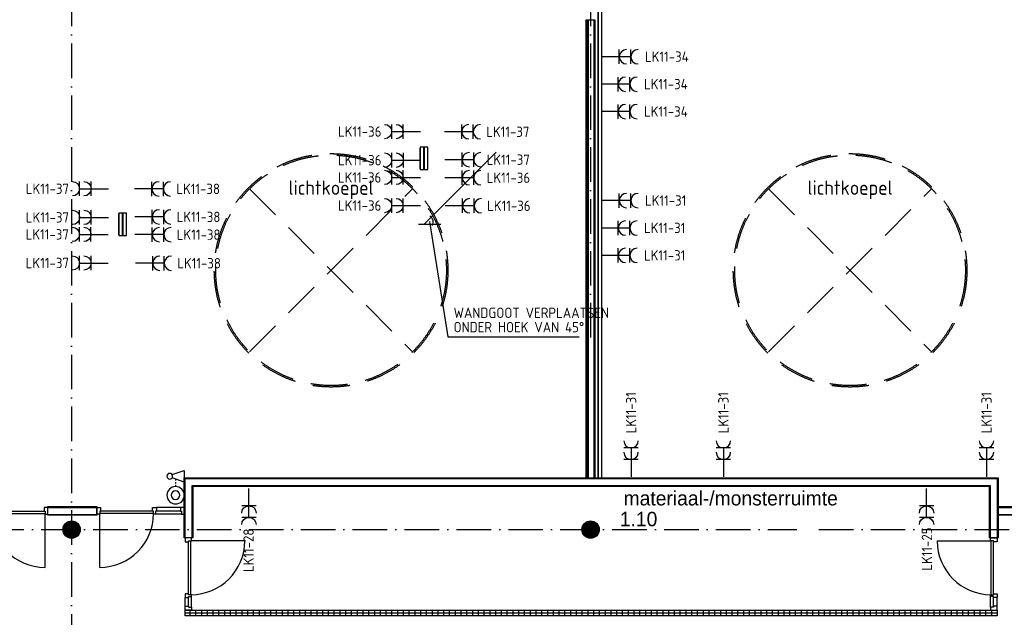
# Model space of a CAD drawing. Header units: millimetres. Extents: x 84333 to 241285, y -2244 to 84291.
# Tile 70 of 74: x 204718 to 221792, y 56254 to 66626. Entities that reach past the tile are written whole.
import ezdxf
from ezdxf.enums import TextEntityAlignment as Align

# ---------------------------------------------------------------- set-up
doc = ezdxf.new("R2010")
doc.units = ezdxf.units.MM
doc.header["$LTSCALE"] = 100
doc.linetypes.add('DASHDOT', pattern=[9, 6, -1.5, 0, -1.5])
doc.linetypes.add('HIDDEN', pattern=[9.525, 6.35, -3.175])
doc.layers.get('0').update_dxf_attribs({"linetype": 'CONTINUOUS'})
for name, color, linetype in [('AFDELING', 4, 'CONTINUOUS'), ('AL$1----_TEKST', 7, 'CONTINUOUS'), ('AL$7----_STRAMIEN', 1, 'DASHDOT'), ('AL22----_BINNENWAND', 7, 'CONTINUOUS'), ('AL28----_KONSTRUKTIE', 3, 'CONTINUOUS'), ('AL32----_BINNENKOZ', 7, 'CONTINUOUS'), ('AL32----_DRAAIR', 7, 'CONTINUOUS'), ('AL37----_DAKOPENING', 7, 'HIDDEN'), ('ALXAA---_GEWBETON', 12, 'CONTINUOUS'), ('ALXAX---_TEGELWERK', 1, 'CONTINUOUS'), ('BOUW', 8, 'CONTINUOUS'), ('EA61303-_ARCEER', 1, 'CONTINUOUS'), ('EB62203-_ATTRIB', 2, 'CONTINUOUS'), ('EB63103-_ATTRIB', 2, 'CONTINUOUS'), ('EL61303-_WANDGOOT', 3, 'CONTINUOUS'), ('EL62203-_KRACHT-WCD230', 3, 'CONTINUOUS'), ('EL63103-_LICHT-WCD230V', 3, 'CONTINUOUS'), ('EL6441--_DATACOM', 3, 'CONTINUOUS'), ('LIJN025', 10, 'CONTINUOUS'), ('TEKST25', 10, 'CONTINUOUS')]:
    doc.layers.add(name, color=color, linetype=linetype)
doc.styles.add('1_8', font='ISO', dxfattribs={"height": 1.8})
doc.styles.add('2_0', font='iso', dxfattribs={"height": 200})
doc.styles.add('BURO-025', font='BUROFONT.shx', dxfattribs={"height": 250})
doc.styles.add('ISO', font='ISO.shx')
doc.styles.add('NORATT', font='isocp.shx')
doc.styles.get("Standard").update_dxf_attribs({"font": 'iso.shx'})
doc.styles.add('TECHNIC', font='technic_.ttf')

# ---------------------------------------------------------------- blocks, each defined once
blk = doc.blocks.new('ES3W2A')
for p, q in [((1.25, 2), (-1.25, 2)), ((0, 2), (0, -3)), ((1.25, 0), (-1.25, 0))]:
    blk.add_line(p, q)
for centre in [(0, 3.25), (0, 1.25)]:
    blk.add_arc(centre, 1.25, 180, 0)
at = {"style": '1_8'}
for tag, flags, p in [('VERMOGEN', 9, (-2.5, 5)), ('GROEP', 8, (0, 5)), ('SCHAK', 8, (2.5, 5)), ('GELIJK', 9, (5, 5)), ('TAL', 8, (2.5, 5)), ('KAST', 9, (7, 5))]:
    blk.add_attdef(tag, text='', height=1.8, rotation=90, dxfattribs=dict(at, flags=flags)).set_placement(p, align=Align.MIDDLE_CENTER)
at = {"style": '1_8', "width": 0.7, "flags": 8}
blk.add_attdef('DOEL', text='', height=1.8, rotation=90, dxfattribs=at).set_placement((-2.5, 5), align=Align.MIDDLE_LEFT)
at = {"style": '1_8', "flags": 9}
blk.add_attdef('M_CODE', text='', height=1.8, dxfattribs=at).set_placement((0, 0), align=Align.MIDDLE_CENTER)
blk = doc.blocks.new('EH100005')
blk.add_lwpolyline([(-1, -0.5), (0, -0.5), (0, 0.5), (-1, 0.5)])
at = {"style": '2_0', "flags": 9}
blk.add_attdef('HULPSTUK', text='', height=0.5, dxfattribs=at).set_placement((0, 0), align=Align.MIDDLE)
blk = doc.blocks.new('EH100000')
at = {"linetype": 'ByBlock'}
for p, q in [((1, 0.5), (0, 0.5)), ((1, 0.5, 1), (0, 0.5, 1)), ((0, -0.5, 1), (1, -0.5, 1)), ((1, -0.5), (0, -0.5))]:
    blk.add_line(p, q, dxfattribs=at)
at = {"linetype": 'ByBlock', "invisible_edges": 15}
for points in [[(1, -0.5), (0, -0.5), (0, 0.5), (1, 0.5)], [(0, 0.5), (1, 0.5), (1, 0.5, 1), (0, 0.5, 1)], [(0, -0.5, 1), (1, -0.5, 1), (1, -0.5), (0, -0.5)]]:
    blk.add_3dface(points, dxfattribs=at)
at = {"linetype": 'ByBlock', "style": '2_0', "flags": 8}
blk.add_attdef('FUNCTIE', text='', height=0.5, dxfattribs=at).set_placement((0.5, 0), align=Align.MIDDLE)
at = {"linetype": 'ByBlock', "flags": 9}
blk.add_attdef('SCHOT', text='', height=0.5, dxfattribs=at).set_placement((0.5, 0), align=Align.MIDDLE)
blk = doc.blocks.new('ES111415')
at = {"color": 1}
for p, q in [((-2.8, -0.05), (-2.55, -0.05)), ((-2.3, -0.05), (-2.05, -0.05)), ((-1.8, -0.05), (-1.55, -0.05))]:
    blk.add_line(p, q, dxfattribs=at)
blk.add_lwpolyline([(-3.6, 0.55), (-4.3, -1.55), (-4.3, -1.55), (-2.3, -1.55), (-3, 0.55)])
for centre, radius in [((-3.3, 0.95), 0.5), ((-0.01, -0.06), 1.5), ((-0.01, -0.06), 0.75)]:
    blk.add_circle(centre, radius)
at = {"style": '1_8', "flags": 8}
for tag, p in [('NUMMER', (-0.01, 5.44)), ('CODE', (-0.01, 2.94))]:
    blk.add_attdef(tag, text='', height=1.8, dxfattribs=at).set_placement(p, align=Align.MIDDLE)
blk.add_attdef('M_CODE', text='', height=1.8, dxfattribs=at).set_placement((-0.01, -0.06), align=Align.MIDDLE_CENTER)
blk = doc.blocks.new('A$C13e6995e')
at = {"layer": 'AL$7----_STRAMIEN', "color": 1}
for p, q in [((109057, 60020), (133863, 60020)), ((134243, 60020), (152209, 60020))]:
    blk.add_line(p, q, dxfattribs=at)
for points in [[(121285, 79257), (121285, 42766)], [(130285, 79257), (130285, 63243)]]:
    blk.add_lwpolyline(points, dxfattribs=at)
at = {"layer": 'AL22----_BINNENWAND', "color": 8}
for p, q in [((130210, 60920), (130210, 68870)), ((130210, 68870), (130360, 68870)), ((130360, 68870), (130360, 60920)), ((123240, 59875), (123240, 60920)), ((123240, 60920), (137352, 60920)), ((137352, 60920), (137352, 59875)), ((137202, 60770), (123390, 60770)), ((123390, 60770), (123390, 59875)), ((137202, 59875), (137202, 60770)), ((120874, 60420), (121722, 60420)), ((120874, 60270), (120874, 60420)), ((121722, 60420), (121722, 60270)), ((137352, 60420), (137834, 60420)), ((137352, 60270), (137352, 60420)), ((121722, 60270), (120874, 60270)), ((137834, 60270), (137352, 60270)), ((123390, 59875), (123240, 59875)), ((137352, 59875), (137202, 59875)), ((123252, 58524), (123252, 58624)), ((123252, 58624), (137333, 58624)), ((137333, 58624), (137333, 58524)), ((137333, 58524), (123252, 58524))]:
    blk.add_line(p, q, dxfattribs=at)
at = {"layer": 'AL22----_BINNENWAND', "color": 8, "linetype": 'Continuous'}
for p, q in [((130225, 60920), (130225, 68870)), ((130250, 60920), (130250, 68870)), ((130345, 60920), (130345, 68870)), ((123255, 59875), (123255, 60905)), ((123255, 60905), (137337, 60905)), ((137337, 60905), (137337, 59875)), ((123375, 59875), (123375, 60785)), ((123375, 60785), (137217, 60785)), ((137217, 60785), (137217, 59875)), ((120874, 60405), (121722, 60405)), ((120874, 60285), (121722, 60285)), ((137352, 60405), (137834, 60405)), ((137352, 60285), (137834, 60285))]:
    blk.add_line(p, q, dxfattribs=at)
at = {"layer": 'AL28----_KONSTRUKTIE', "color": 8}
for centre in [(121285, 60020), (130285, 60020)]:
    blk.add_circle(centre, 150, dxfattribs=at)
at = {"layer": 'AL32----_BINNENKOZ', "color": 8}
for p, q in [((119890, 60339), (120824, 60339)), ((119890, 60299), (120824, 60299)), ((120874, 60402), (120807, 60402)), ((120807, 60402), (120807, 60339)), ((120807, 60339), (120824, 60339)), ((120824, 60339), (120824, 60288)), ((120824, 60288), (120874, 60288)), ((120874, 60288), (120874, 60402)), ((121722, 60288), (121722, 60402)), ((121722, 60402), (121789, 60402)), ((121772, 60288), (121722, 60288)), ((122706, 60339), (121772, 60339)), ((121789, 60339), (121772, 60339)), ((121772, 60339), (121772, 60288)), ((122706, 60299), (121772, 60299)), ((121789, 60402), (121789, 60339)), ((122689, 60339), (122689, 60402)), ((122689, 60402), (122756, 60402)), ((122706, 60339), (122689, 60339)), ((122706, 60288), (122706, 60339)), ((122739, 60288), (122706, 60288)), ((122739, 60288), (122706, 60288)), ((122756, 60339), (122739, 60339)), ((122739, 60339), (122739, 60288)), ((123190, 60288), (122739, 60288)), ((123173, 60402), (122756, 60402)), ((122756, 60402), (122756, 60339)), ((123173, 60339), (122756, 60339)), ((123240, 60402), (123173, 60402)), ((123173, 60402), (123173, 60339)), ((123173, 60339), (123190, 60339)), ((123190, 60339), (123190, 60288)), ((123190, 60288), (123240, 60288)), ((123240, 60288), (123240, 60402)), ((123366, 59875), (123252, 59875)), ((123252, 59875), (123252, 59808)), ((123252, 59808), (123315, 59808)), ((123315, 58891), (123315, 59825)), ((123315, 59808), (123315, 59825)), ((123315, 59825), (123366, 59825)), ((123355, 58891), (123355, 59825)), ((123366, 59825), (123366, 59875)), ((137219, 59875), (137333, 59875)), ((137219, 59825), (137219, 59875)), ((137270, 59825), (137219, 59825)), ((137230, 58891), (137230, 59825)), ((137270, 58891), (137270, 59825)), ((137270, 59808), (137270, 59825)), ((137333, 59808), (137270, 59808)), ((137333, 59875), (137333, 59808)), ((123315, 58908), (123252, 58908)), ((123252, 58908), (123252, 58841)), ((123315, 58891), (123315, 58908)), ((137270, 58891), (137270, 58908)), ((137270, 58908), (137333, 58908)), ((137333, 58908), (137333, 58841)), ((123252, 58841), (123315, 58841)), ((123252, 58691), (123252, 58841)), ((123366, 58891), (123315, 58891)), ((123315, 58841), (123315, 58858)), ((123315, 58858), (123366, 58858)), ((123315, 58691), (123315, 58841)), ((123366, 58858), (123366, 58891)), ((123366, 58858), (123366, 58891)), ((123366, 58674), (123366, 58858)), ((137219, 58858), (137219, 58891)), ((137219, 58891), (137270, 58891)), ((137219, 58858), (137219, 58891)), ((137270, 58858), (137219, 58858)), ((137219, 58674), (137219, 58858)), ((137270, 58841), (137270, 58858)), ((137333, 58841), (137270, 58841)), ((137270, 58691), (137270, 58841)), ((137333, 58691), (137333, 58841)), ((123252, 58624), (123252, 58691)), ((123252, 58691), (123315, 58691)), ((123366, 58624), (123252, 58624)), ((123315, 58691), (123315, 58674)), ((123315, 58674), (123366, 58674)), ((123366, 58674), (123366, 58624)), ((137270, 58674), (137219, 58674)), ((137219, 58674), (137219, 58624)), ((137219, 58624), (137333, 58624)), ((137333, 58691), (137270, 58691)), ((137270, 58691), (137270, 58674)), ((137333, 58624), (137333, 58691))]:
    blk.add_line(p, q, dxfattribs=at)
at = {"layer": 'AL32----_DRAAIR', "color": 8}
for p, q in [((120824, 59365), (120824, 60299)), ((121772, 59365), (121772, 60299)), ((124289, 59825), (123355, 59825)), ((136296, 59825), (137230, 59825))]:
    blk.add_line(p, q, dxfattribs=at)
for centre, start, end in [((120824, 60299), 180, 270), ((121772, 60299), 270, 0), ((123355, 59825), 270, 0), ((137230, 59825), 180, 270)]:
    blk.add_arc(centre, 934, start, end, dxfattribs=at)
at = {"layer": 'AL37----_DAKOPENING', "color": 8, "linetype": 'HIDDEN'}
for p, q in [((124371, 65934), (127199, 63106)), ((124371, 63106), (127199, 65934)), ((133371, 63106), (136199, 65934)), ((133371, 65934), (136199, 63106))]:
    blk.add_line(p, q, dxfattribs=at)
at = {"layer": 'AL37----_DAKOPENING', "color": 8}
for centre, radius in [((125785, 64520), 2025), ((125785, 64520), 2000), ((134785, 64520), 2025), ((134785, 64520), 2000)]:
    blk.add_circle(centre, radius, dxfattribs=at)
at = {"layer": 'ALXAA---_GEWBETON', "color": 8}
for p, q in [((121165, 59930), (121165, 60110)), ((121185, 59908), (121185, 60132)), ((121205, 59893), (121205, 60147)), ((121225, 59883), (121225, 60158)), ((121245, 59875), (121245, 60165)), ((121265, 59871), (121265, 60169)), ((121285, 59870), (121285, 60170)), ((121305, 59871), (121305, 60169)), ((121325, 59875), (121325, 60165)), ((121345, 59883), (121345, 60158)), ((121365, 59893), (121365, 60147)), ((121385, 59908), (121385, 60132)), ((121405, 59930), (121405, 60110)), ((130165, 59930), (130165, 60110)), ((130185, 59908), (130185, 60132)), ((130205, 59893), (130205, 60147)), ((130225, 59883), (130225, 60158)), ((130245, 59875), (130245, 60165)), ((130265, 59871), (130265, 60169)), ((130285, 59870), (130285, 60170)), ((130305, 59871), (130305, 60169)), ((130325, 59875), (130325, 60165)), ((130345, 59883), (130345, 60158)), ((130365, 59893), (130365, 60147)), ((130385, 59908), (130385, 60132)), ((130405, 59930), (130405, 60110)), ((121145, 59966), (121145, 60074)), ((121425, 59966), (121425, 60074)), ((130145, 59966), (130145, 60074)), ((130425, 59966), (130425, 60074))]:
    blk.add_line(p, q, dxfattribs=at)
at = {"layer": 'ALXAX---_TEGELWERK', "color": 8}
for p, q in [((123252, 58578), (137333, 58578)), ((123341, 58524), (123341, 58624)), ((123441, 58524), (123441, 58624)), ((123541, 58524), (123541, 58624)), ((123641, 58524), (123641, 58624)), ((123741, 58524), (123741, 58624)), ((123841, 58524), (123841, 58624)), ((123941, 58524), (123941, 58624)), ((124041, 58524), (124041, 58624)), ((124141, 58524), (124141, 58624)), ((124241, 58524), (124241, 58624)), ((124341, 58524), (124341, 58624)), ((124441, 58524), (124441, 58624)), ((124541, 58524), (124541, 58624)), ((124641, 58524), (124641, 58624)), ((124741, 58524), (124741, 58624)), ((124841, 58524), (124841, 58624)), ((124941, 58524), (124941, 58624)), ((125041, 58524), (125041, 58624)), ((125141, 58524), (125141, 58624)), ((125241, 58524), (125241, 58624)), ((125341, 58524), (125341, 58624)), ((125441, 58524), (125441, 58624)), ((125541, 58524), (125541, 58624)), ((125641, 58524), (125641, 58624)), ((125741, 58524), (125741, 58624)), ((125841, 58524), (125841, 58624)), ((125941, 58524), (125941, 58624)), ((126041, 58524), (126041, 58624)), ((126141, 58524), (126141, 58624)), ((126241, 58524), (126241, 58624)), ((126341, 58524), (126341, 58624)), ((126441, 58524), (126441, 58624)), ((126541, 58524), (126541, 58624)), ((126641, 58524), (126641, 58624)), ((126741, 58524), (126741, 58624)), ((126841, 58524), (126841, 58624)), ((126941, 58524), (126941, 58624)), ((127041, 58524), (127041, 58624)), ((127141, 58524), (127141, 58624)), ((127241, 58524), (127241, 58624)), ((127341, 58524), (127341, 58624)), ((127441, 58524), (127441, 58624)), ((127541, 58524), (127541, 58624)), ((127641, 58524), (127641, 58624)), ((127741, 58524), (127741, 58624)), ((127841, 58524), (127841, 58624)), ((127941, 58524), (127941, 58624)), ((128041, 58524), (128041, 58624)), ((128141, 58524), (128141, 58624)), ((128241, 58524), (128241, 58624)), ((128341, 58524), (128341, 58624)), ((128441, 58524), (128441, 58624)), ((128541, 58524), (128541, 58624)), ((128641, 58524), (128641, 58624)), ((128741, 58524), (128741, 58624)), ((128841, 58524), (128841, 58624)), ((128941, 58524), (128941, 58624)), ((129041, 58524), (129041, 58624)), ((129141, 58524), (129141, 58624)), ((129241, 58524), (129241, 58624)), ((129341, 58524), (129341, 58624)), ((129441, 58524), (129441, 58624)), ((129541, 58524), (129541, 58624)), ((129641, 58524), (129641, 58624)), ((129741, 58524), (129741, 58624)), ((129841, 58524), (129841, 58624)), ((129941, 58524), (129941, 58624)), ((130041, 58524), (130041, 58624)), ((130141, 58524), (130141, 58624)), ((130241, 58524), (130241, 58624)), ((130341, 58524), (130341, 58624)), ((130441, 58524), (130441, 58624)), ((130541, 58524), (130541, 58624)), ((130641, 58524), (130641, 58624)), ((130741, 58524), (130741, 58624)), ((130841, 58524), (130841, 58624)), ((130941, 58524), (130941, 58624)), ((131041, 58524), (131041, 58624)), ((131141, 58524), (131141, 58624)), ((131241, 58524), (131241, 58624)), ((131341, 58524), (131341, 58624)), ((131441, 58524), (131441, 58624)), ((131541, 58524), (131541, 58624)), ((131641, 58524), (131641, 58624)), ((131741, 58524), (131741, 58624)), ((131841, 58524), (131841, 58624)), ((131941, 58524), (131941, 58624)), ((132041, 58524), (132041, 58624)), ((132141, 58524), (132141, 58624)), ((132241, 58524), (132241, 58624)), ((132341, 58524), (132341, 58624)), ((132441, 58524), (132441, 58624)), ((132541, 58524), (132541, 58624)), ((132641, 58524), (132641, 58624)), ((132741, 58524), (132741, 58624)), ((132841, 58524), (132841, 58624)), ((132941, 58524), (132941, 58624)), ((133041, 58524), (133041, 58624)), ((133141, 58524), (133141, 58624)), ((133241, 58524), (133241, 58624)), ((133341, 58524), (133341, 58624)), ((133441, 58524), (133441, 58624)), ((133541, 58524), (133541, 58624)), ((133641, 58524), (133641, 58624)), ((133741, 58524), (133741, 58624)), ((133841, 58524), (133841, 58624)), ((133941, 58524), (133941, 58624)), ((134041, 58524), (134041, 58624)), ((134141, 58524), (134141, 58624)), ((134241, 58524), (134241, 58624)), ((134341, 58524), (134341, 58624)), ((134441, 58524), (134441, 58624)), ((134541, 58524), (134541, 58624)), ((134641, 58524), (134641, 58624)), ((134741, 58524), (134741, 58624)), ((134841, 58524), (134841, 58624)), ((134941, 58524), (134941, 58624)), ((135041, 58524), (135041, 58624)), ((135141, 58524), (135141, 58624)), ((135241, 58524), (135241, 58624)), ((135341, 58524), (135341, 58624)), ((135441, 58524), (135441, 58624)), ((135541, 58524), (135541, 58624)), ((135641, 58524), (135641, 58624)), ((135741, 58524), (135741, 58624)), ((135841, 58524), (135841, 58624)), ((135941, 58524), (135941, 58624)), ((136041, 58524), (136041, 58624)), ((136141, 58524), (136141, 58624)), ((136241, 58524), (136241, 58624)), ((136341, 58524), (136341, 58624)), ((136441, 58524), (136441, 58624)), ((136541, 58524), (136541, 58624)), ((136641, 58524), (136641, 58624)), ((136741, 58524), (136741, 58624)), ((136841, 58524), (136841, 58624)), ((136941, 58524), (136941, 58624)), ((137041, 58524), (137041, 58624)), ((137141, 58524), (137141, 58624)), ((137241, 58524), (137241, 58624))]:
    blk.add_line(p, q, dxfattribs=at)
at = {"layer": 'AFDELING', "color": 8, "style": 'TECHNIC'}
for p in [(92219, 54468), (58038, 41625), (88108, 41444)]:
    blk.add_attdef('VIDE', text='', height=500, dxfattribs=at).set_placement(p, align=Align.CENTER)
blk.add_attdef('VIDE', text='', height=500, rotation=90, dxfattribs=at).set_placement((75129, 25766), align=Align.CENTER)
at = {"layer": 'AL$1----_TEKST', "color": 8}
for p in [(125785, 65830), (134785, 65830)]:
    blk.add_text('lichtkoepel', height=250, dxfattribs=at).set_placement(p, align=Align.CENTER)
at = {"layer": 'BOUW', "style": 'BURO-025'}
for s, p in [('materiaal-/monsterruimte', (130857, 60440)), ('1.10', (130792, 60079))]:
    blk.add_text(s, height=250, dxfattribs=at).set_placement(p)

msp = doc.modelspace()

# ---------------------------------------------------------------- hatches: boundary and pattern name
at = {"layer": 'EA61303-_ARCEER'}
h = msp.add_hatch(dxfattribs=at)
h.set_pattern_fill('LINE,N', color=256, scale=20, angle=45, style=0)
h.set_pattern_definition([(45, (211693.18, 64403.16), (-44.901, 44.901), [])])
edge = h.paths.add_edge_path()
edge.add_line((211661, 64403), (211661, 64039))
edge = h.paths.add_edge_path()
edge.add_line((211661, 64039), (211726, 64039))
edge = h.paths.add_edge_path()
edge.add_line((211726, 64039), (211726, 64403))
edge = h.paths.add_edge_path()
edge.add_line((211726, 64403), (211661, 64403))
h = msp.add_hatch(dxfattribs=at)
h.set_pattern_fill('LINE,N', color=256, scale=20, angle=45, style=0)
h.set_pattern_definition([(45, (211762.324, 64404.846), (-44.901, 44.901), [])])
edge = h.paths.add_edge_path()
edge.add_line((211730, 64405), (211730, 64039))
edge = h.paths.add_edge_path()
edge.add_line((211730, 64039), (211795, 64039))
edge = h.paths.add_edge_path()
edge.add_line((211795, 64039), (211795, 64405))
edge = h.paths.add_edge_path()
edge.add_line((211795, 64405), (211730, 64405))
h = msp.add_hatch(dxfattribs=at)
h.set_pattern_fill('LINE,N', color=256, scale=20, angle=45, style=0)
h.set_pattern_definition([(45, (206467.646, 63256.56), (-44.901, 44.901), [])])
edge = h.paths.add_edge_path()
edge.add_line((206435, 63257), (206435, 62892))
edge = h.paths.add_edge_path()
edge.add_line((206435, 62892), (206500, 62892))
edge = h.paths.add_edge_path()
edge.add_line((206500, 62892), (206500, 63257))
edge = h.paths.add_edge_path()
edge.add_line((206500, 63257), (206435, 63257))
h = msp.add_hatch(dxfattribs=at)
h.set_pattern_fill('LINE,N', color=256, scale=20, angle=45, style=0)
h.set_pattern_definition([(45, (206536.787, 63258.25), (-44.901, 44.901), [])])
edge = h.paths.add_edge_path()
edge.add_line((206504, 63258), (206504, 62892))
edge = h.paths.add_edge_path()
edge.add_line((206504, 62892), (206569, 62892))
edge = h.paths.add_edge_path()
edge.add_line((206569, 62892), (206569, 63258))
edge = h.paths.add_edge_path()
edge.add_line((206569, 63258), (206504, 63258))

# ---------------------------------------------------------------- linework, layer by layer
at = {"layer": 'LIJN025'}
for p, q in [((211730, 63075), (212980, 64326)), ((211636, 63075), (212019, 63075)), ((211823, 63126), (212142, 61120)), ((212142, 61120), (214419, 61120))]:
    msp.add_line(p, q, dxfattribs=at)
msp.add_arc((211763, 63112), 127, 331.6461, 58.0119, dxfattribs=at)

# ---------------------------------------------------------------- block references
at = {"layer": 'EL61303-_WANDGOOT', "yscale": 65}
for name, p, xscale, zscale, rotation in [('EH100000', (214783, 75407), 16727, 170, 270), ('EH100005', (211693, 64414), 119.9999999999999, 119.9999999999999, 90), ('EH100000', (211693, 64403), 364.1934875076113, 119.9999999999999, 270), ('EH100005', (211762, 64414), 119.9999999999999, 119.9999999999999, 90), ('EH100000', (211762, 64405), 365.8815548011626, 119.9999999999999, 270), ('EH100005', (211693, 64025), 119.9999999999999, 119.9999999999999, 270), ('EH100005', (211762, 64025), 119.9999999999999, 119.9999999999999, 270), ('EH100005', (206468, 63267), 119.9999999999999, 119.9999999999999, 90), ('EH100000', (206468, 63257), 364.1934875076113, 119.9999999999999, 270), ('EH100005', (206537, 63267), 119.9999999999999, 119.9999999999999, 90), ('EH100000', (206537, 63258), 365.8815548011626, 119.9999999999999, 270), ('EH100005', (206468, 62879), 119.9999999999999, 119.9999999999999, 270), ('EH100005', (206537, 62879), 119.9999999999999, 119.9999999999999, 270)]:
    msp.add_blockref(name, p, dxfattribs=dict(at, xscale=xscale, zscale=zscale, rotation=rotation))
at = {"layer": 'EL62203-_KRACHT-WCD230'}
ref = msp.add_blockref('ES3W2A', (215116, 65982), dxfattribs=dict(at, xscale=100, yscale=100, zscale=100, rotation=270))
ref.add_attrib('GROEP', 'LK11-34', dxfattribs={"layer": 'EB62203-_ATTRIB', "color": 1, "height": 180, "style": 'NORATT', "flags": 8}).set_placement((215562, 65984), align=Align.MIDDLE_LEFT)
ref = msp.add_blockref('ES3W2A', (215099, 65506), dxfattribs=dict(at, xscale=100, yscale=100, zscale=100, rotation=270))
ref.add_attrib('GROEP', 'LK11-34', dxfattribs={"layer": 'EB62203-_ATTRIB', "color": 1, "height": 180, "style": '1_8', "flags": 8}).set_placement((215545, 65508), align=Align.MIDDLE_LEFT)
ref = msp.add_blockref('ES3W2A', (215099, 65030), dxfattribs=dict(at, xscale=100, yscale=100, zscale=100, rotation=270))
ref.add_attrib('GROEP', 'LK11-34', dxfattribs={"layer": 'EB62203-_ATTRIB', "color": 1, "height": 180, "style": 'NORATT', "flags": 8}).set_placement((215545, 65032), align=Align.MIDDLE_LEFT)
ref = msp.add_blockref('ES3W2A', (215116, 63486), dxfattribs=dict(at, xscale=100, yscale=100, zscale=100, rotation=270))
ref.add_attrib('GROEP', 'LK11-31', dxfattribs={"layer": 'EB62203-_ATTRIB', "color": 1, "height": 180, "style": 'NORATT', "flags": 8}).set_placement((215562, 63488), align=Align.MIDDLE_LEFT)
ref = msp.add_blockref('ES3W2A', (215099, 63010), dxfattribs=dict(at, xscale=100, yscale=100, zscale=100, rotation=270))
ref.add_attrib('GROEP', 'LK11-31', dxfattribs={"layer": 'EB62203-_ATTRIB', "color": 1, "height": 180, "style": '1_8', "flags": 8}).set_placement((215545, 63012), align=Align.MIDDLE_LEFT)
ref = msp.add_blockref('ES3W2A', (215099, 62534), dxfattribs=dict(at, xscale=100, yscale=100, zscale=100, rotation=270))
ref.add_attrib('GROEP', 'LK11-31', dxfattribs={"layer": 'EB62203-_ATTRIB', "color": 1, "height": 180, "style": 'NORATT', "flags": 8}).set_placement((215545, 62536), align=Align.MIDDLE_LEFT)
ref = msp.add_blockref('ES3W2A', (215320, 58994), dxfattribs=dict(at, xscale=100, yscale=100, zscale=100))
ref.add_attrib('GROEP', 'LK11-31', dxfattribs={"layer": 'EB62203-_ATTRIB', "color": 1, "height": 180, "rotation": 90, "style": '1_8', "flags": 8}).set_placement((215320, 59445), align=Align.MIDDLE_LEFT)
ref = msp.add_blockref('ES3W2A', (216921, 58994), dxfattribs=dict(at, xscale=100, yscale=100, zscale=100))
ref.add_attrib('GROEP', 'LK11-31', dxfattribs={"layer": 'EB62203-_ATTRIB', "color": 1, "height": 180, "rotation": 90, "style": '1_8', "flags": 8}).set_placement((216921, 59445), align=Align.MIDDLE_LEFT)
ref = msp.add_blockref('ES3W2A', (221484, 58994), dxfattribs=dict(at, xscale=100, yscale=100, zscale=100))
ref.add_attrib('GROEP', 'LK11-31', dxfattribs={"layer": 'EB62203-_ATTRIB', "color": 1, "height": 180, "rotation": 90, "style": '1_8', "flags": 8}).set_placement((221484, 59445), align=Align.MIDDLE_LEFT)
ref = msp.add_blockref('ES3W2A', (208694, 58188), dxfattribs=dict(at, xscale=-100, yscale=100, zscale=100, rotation=180))
ref.add_attrib('GROEP', 'LK11-28', dxfattribs={"layer": 'EB62203-_ATTRIB', "color": 1, "height": 180, "rotation": 90, "style": '1_8', "flags": 8}).set_placement((208687, 57039), align=Align.MIDDLE_LEFT)
ref = msp.add_blockref('ES3W2A', (220444, 58188), dxfattribs=dict(at, xscale=-100, yscale=100, zscale=100, rotation=180))
ref.add_attrib('GROEP', 'LK11-25', dxfattribs={"layer": 'EB62203-_ATTRIB', "color": 1, "height": 180, "rotation": 90, "style": '1_8', "flags": 8}).set_placement((220451, 57064), align=Align.MIDDLE_LEFT)
at = {"layer": 'EL63103-_LICHT-WCD230V'}
ref = msp.add_blockref('ES3W2A', (211370, 64684), dxfattribs=dict(at, xscale=-100, yscale=100, zscale=100, rotation=90))
ref.add_attrib('GROEP', 'LK11-36', dxfattribs={"layer": 'EB63103-_ATTRIB', "color": 1, "height": 180, "style": '1_8', "flags": 8}).set_placement((210238, 64684), align=Align.MIDDLE_LEFT)
ref = msp.add_blockref('ES3W2A', (212383, 64681), dxfattribs=dict(at, xscale=100, yscale=100, zscale=100, rotation=270))
ref.add_attrib('GROEP', 'LK11-37', dxfattribs={"layer": 'EB63103-_ATTRIB', "color": 1, "height": 180, "style": '1_8', "flags": 8}).set_placement((212808, 64681), align=Align.MIDDLE_LEFT)
ref = msp.add_blockref('ES3W2A', (211371, 64188), dxfattribs=dict(at, xscale=-100, yscale=100, zscale=100, rotation=90))
ref.add_attrib('GROEP', 'LK11-36', dxfattribs={"layer": 'EB63103-_ATTRIB', "color": 1, "height": 180, "style": '1_8', "flags": 8}).set_placement((210239, 64188), align=Align.MIDDLE_LEFT)
ref = msp.add_blockref('ES3W2A', (212391, 64196), dxfattribs=dict(at, xscale=100, yscale=100, zscale=100, rotation=270))
ref.add_attrib('GROEP', 'LK11-37', dxfattribs={"layer": 'EB63103-_ATTRIB', "color": 1, "height": 180, "style": '1_8', "flags": 8}).set_placement((212816, 64196), align=Align.MIDDLE_LEFT)
ref = msp.add_blockref('ES3W2A', (211369, 63888), dxfattribs=dict(at, xscale=-100, yscale=100, zscale=100, rotation=90))
ref.add_attrib('GROEP', 'LK11-36', dxfattribs={"layer": 'EB63103-_ATTRIB', "color": 1, "height": 180, "style": '1_8', "flags": 8}).set_placement((210236, 63888), align=Align.MIDDLE_LEFT)
ref = msp.add_blockref('ES3W2A', (212392, 63883), dxfattribs=dict(at, xscale=100, yscale=100, zscale=100, rotation=270))
ref.add_attrib('GROEP', 'LK11-36', dxfattribs={"layer": 'EB63103-_ATTRIB', "color": 1, "height": 180, "style": '1_8', "flags": 8}).set_placement((212817, 63883), align=Align.MIDDLE_LEFT)
ref = msp.add_blockref('ES3W2A', (205956, 63692), dxfattribs=dict(at, xscale=-100, yscale=100, zscale=100, rotation=90))
ref.add_attrib('GROEP', 'LK11-37', dxfattribs={"layer": 'EB63103-_ATTRIB', "color": 1, "height": 180, "style": '1_8', "flags": 8}).set_placement((204824, 63692), align=Align.MIDDLE_LEFT)
ref = msp.add_blockref('ES3W2A', (207009, 63689), dxfattribs=dict(at, xscale=100, yscale=100, zscale=100, rotation=270))
ref.add_attrib('GROEP', 'LK11-38', dxfattribs={"layer": 'EB63103-_ATTRIB', "color": 1, "height": 180, "style": '1_8', "flags": 8}).set_placement((207434, 63689), align=Align.MIDDLE_LEFT)
ref = msp.add_blockref('ES3W2A', (211369, 63400), dxfattribs=dict(at, xscale=-100, yscale=100, zscale=100, rotation=90))
ref.add_attrib('GROEP', 'LK11-36', dxfattribs={"layer": 'EB63103-_ATTRIB', "color": 1, "height": 180, "style": '1_8', "flags": 8}).set_placement((210237, 63400), align=Align.MIDDLE_LEFT)
ref = msp.add_blockref('ES3W2A', (212399, 63396), dxfattribs=dict(at, xscale=100, yscale=100, zscale=100, rotation=270))
ref.add_attrib('GROEP', 'LK11-36', dxfattribs={"layer": 'EB63103-_ATTRIB', "color": 1, "height": 180, "style": '1_8', "flags": 8}).set_placement((212824, 63396), align=Align.MIDDLE_LEFT)
ref = msp.add_blockref('ES3W2A', (205957, 63195), dxfattribs=dict(at, xscale=-100, yscale=100, zscale=100, rotation=90))
ref.add_attrib('GROEP', 'LK11-37', dxfattribs={"layer": 'EB63103-_ATTRIB', "color": 1, "height": 180, "style": '1_8', "flags": 8}).set_placement((204824, 63195), align=Align.MIDDLE_LEFT)
ref = msp.add_blockref('ES3W2A', (207016, 63203), dxfattribs=dict(at, xscale=100, yscale=100, zscale=100, rotation=270))
ref.add_attrib('GROEP', 'LK11-38', dxfattribs={"layer": 'EB63103-_ATTRIB', "color": 1, "height": 180, "style": '1_8', "flags": 8}).set_placement((207441, 63203), align=Align.MIDDLE_LEFT)
ref = msp.add_blockref('ES3W2A', (205954, 62900), dxfattribs=dict(at, xscale=-100, yscale=100, zscale=100, rotation=90))
ref.add_attrib('GROEP', 'LK11-37', dxfattribs={"layer": 'EB63103-_ATTRIB', "color": 1, "height": 180, "style": '1_8', "flags": 8}).set_placement((204822, 62900), align=Align.MIDDLE_LEFT)
ref = msp.add_blockref('ES3W2A', (207017, 62895), dxfattribs=dict(at, xscale=100, yscale=100, zscale=100, rotation=270))
ref.add_attrib('GROEP', 'LK11-38', dxfattribs={"layer": 'EB63103-_ATTRIB', "color": 1, "height": 180, "style": '1_8', "flags": 8}).set_placement((207442, 62895), align=Align.MIDDLE_LEFT)
ref = msp.add_blockref('ES3W2A', (205955, 62403), dxfattribs=dict(at, xscale=-100, yscale=100, zscale=100, rotation=90))
ref.add_attrib('GROEP', 'LK11-37', dxfattribs={"layer": 'EB63103-_ATTRIB', "color": 1, "height": 180, "style": '1_8', "flags": 8}).set_placement((204823, 62403), align=Align.MIDDLE_LEFT)
ref = msp.add_blockref('ES3W2A', (207025, 62399), dxfattribs=dict(at, xscale=100, yscale=100, zscale=100, rotation=270))
ref.add_attrib('GROEP', 'LK11-38', dxfattribs={"layer": 'EB63103-_ATTRIB', "color": 1, "height": 180, "style": '1_8', "flags": 8}).set_placement((207450, 62399), align=Align.MIDDLE_LEFT)
at = {"layer": 'EL6441--_DATACOM'}
msp.add_blockref('A$C13e6995e', (84333, -2244), dxfattribs=at)
at = {"layer": 'EL6441--_DATACOM', "xscale": -100, "yscale": 100, "zscale": 100, "rotation": 90}
msp.add_blockref('ES111415', (207415, 58372), dxfattribs=at)

# ---------------------------------------------------------------- texts
at = {"layer": 'TEKST25', "style": 'ISO'}
for s, p in [('WANDGOOT VERPLAATSEN', (212242, 61449)), ('ONDER HOEK VAN 45%%D', (212242, 61200))]:
    msp.add_text(s, height=180, dxfattribs=at).set_placement(p)

doc.saveas('drawing.dxf')
